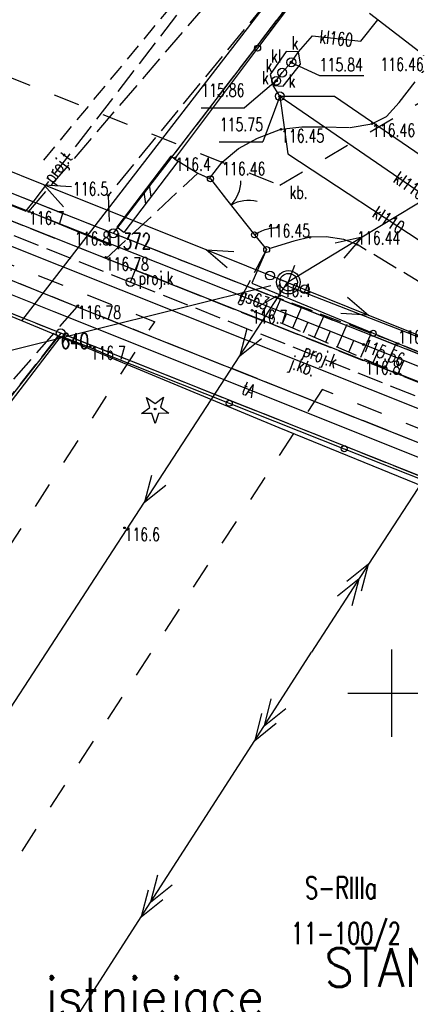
# Model space of a CAD drawing. Extents: x 6572638 to 13149531, y 5838629 to 11678088.
# Tile 26 of 37: x 6573829 to 6573851, y 5838932 to 5838989. Entities that reach past the tile are written whole.
import ezdxf
from ezdxf.enums import TextEntityAlignment as Align

# ---------------------------------------------------------------- set-up
doc = ezdxf.new("R2010")
doc.units = 0
doc.header["$MEASUREMENT"] = 0
for name, pattern in [('1', [0]), ('11', [3, 2.5, -0.5]), ('1_1', [0]), ('1_14', [0]), ('1_OTKJ', [2, 1.5, -0.5]), ('1_OTKK', [0]), ('1_OTKU', [2, 1.5, -0.5]), ('1_OTRK', [1.75, 1.25, -0.5]), ('1_OTRKG', [1.75, 1.25, -0.5]), ('1_OTZI', [1.5, 1, -0.5]), ('2_EGBU_A', [0]), ('2_EGBW_W', [1, 0.5, -0.5]), ('3', [1, 0.5, -0.5]), ('3_SUEP_A', [0]), ('3_SUGP', [0]), ('3_SUKM', [0]), ('3_SUKP', [0]), ('3_SUPP_P', [2, 1.5, -0.5]), ('3_SUTP_A', [0]), ('3_SUWP', [0]), ('GDE', [0]), ('GUK', [2, 1.5, -0.5])]:
    doc.linetypes.add(name, pattern=pattern)
doc.layers.get('0').update_dxf_attribs({"color": 250, "linetype": 'CONTINUOUS'})
doc.layers.get('DEFPOINTS').update_dxf_attribs({"linetype": 'CONTINUOUS'})
for name, color, linetype in [('DZIALKI', 7, 'GDE'), ('EBTPO_L_0_A', 7, '1'), ('EGBB_L_0', 7, '2_EGBU_A'), ('KONTURY', 3, 'GUK'), ('NUMERY_DZIALEK', 7, 'CONTINUOUS'), ('NUMERY_KONTUROW', 3, 'CONTINUOUS'), ('NUMERY_PUNKTOW', 7, 'CONTINUOUS'), ('OPIS_LNAP', 250, 'CONTINUOUS'), ('OTD_L_12', 7, 'CONTINUOUS'), ('OTK_E_T_0', 7, 'CONTINUOUS'), ('OTK_E_T_3', 7, 'CONTINUOUS'), ('OTK_L_0', 7, '1_OTKJ'), ('OTK_L_1', 7, '1_OTKK'), ('OTK_L_18', 7, '1_1'), ('OTK_L_4', 7, '1_OTKU'), ('OTO_L_0', 7, 'CONTINUOUS'), ('OTO_L_1', 7, 'CONTINUOUS'), ('OTO_L_2', 7, 'CONTINUOUS'), ('OTR_L_1', 7, '1_OTRK'), ('OTR_T_0', 7, 'CONTINUOUS'), ('OTR_T_1', 7, 'CONTINUOUS'), ('OTZ_L_4', 7, '1_OTZI'), ('OTZ_T_1', 3, 'CONTINUOUS'), ('P_SUK_E_T_6', 34, 'CONTINUOUS'), ('P_SUK_T_3', 34, 'CONTINUOUS'), ('P_SUKP_E_T_0', 34, 'CONTINUOUS'), ('P_SUKP_L_0', 34, '3_SUPP_P'), ('P_SUTP_E_T_0', 30, 'CONTINUOUS'), ('P_SUTP_L_0', 30, '3_SUPP_P'), ('PUNKTY', 7, 'CONTINUOUS'), ('SUEP_L_0', 1, '3_SUEP_A'), ('SUGP_E_T_0', 52, 'CONTINUOUS'), ('SUGP_L_0', 52, '3_SUGP'), ('SUGR_T_0', 52, 'CONTINUOUS'), ('SUK_E_T_2', 34, 'CONTINUOUS'), ('SUK_E_T_4', 34, 'CONTINUOUS'), ('SUK_L_3', 34, '3_SUKM'), ('SUK_T_3', 34, 'CONTINUOUS'), ('SUKP_E_T_0', 34, 'CONTINUOUS'), ('SUKP_L_0', 34, '3_SUKP'), ('SUKR_T_0', 34, 'CONTINUOUS'), ('SUP_E_T_1', 7, 'CONTINUOUS'), ('SUP_T_2', 7, 'CONTINUOUS'), ('SUP_T_4', 7, 'CONTINUOUS'), ('SUTP_E_T_0', 30, 'CONTINUOUS'), ('SUTP_L_0', 30, '3_SUTP_A'), ('SUWP_L_0', 5, '3_SUWP'), ('ZAKRES_L_0', 7, '11')]:
    doc.layers.add(name, color=color, linetype=linetype)
doc.styles.add('SIMPLEBX', font='simplex.shx', dxfattribs={"width": 0.7})
doc.styles.get("Standard").update_dxf_attribs({"font": 'Simplex.SHX', "width": 0.75})
doc.dimstyles.get("Standard").update_dxf_attribs({"dimtxt": 1, "dimasz": 1, "dimexe": 1, "dimexo": 1, "dimgap": 1, "dimtad": 1, "dimtxsty": 'STANDARD', "dimcen": 2.5, "dimazin": 3, "dimtfac": 1, "dimtmove": 0, "dimatfit": 3})

# ---------------------------------------------------------------- blocks, each defined once
blk = doc.blocks.new('GRT')
at = {"linetype": 'CONTINUOUS'}
blk.add_circle((0, 0), 0.25, dxfattribs=at)
blk = doc.blocks.new('2_OTRN')
at = {"linetype": 'CONTINUOUS'}
blk.add_circle((0, 0), 0.045, dxfattribs=at)
blk = doc.blocks.new('2_OTRS')
at = {"linetype": 'CONTINUOUS'}
blk.add_circle((0, 0), 0.045, dxfattribs=at)
blk = doc.blocks.new('2_OTZG')
at = {"linetype": 'CONTINUOUS'}
for p, q in [((-0.3012, 0.09375), (-0.4937, 0.6621)), ((-0.4937, 0.6621), (-0.0039, 0.31545)), ((-0.0039, 0.31545), (0.4771, 0.67415)), ((0.4771, 0.67415), (0.2988, 0.1012)), ((-0.78225, -0.26495), (-0.3012, 0.09375)), ((0.2988, 0.1012), (0.7886, -0.24545)), ((-0.18225, -0.2575), (-0.78225, -0.26495)), ((0.01025, -0.82585), (-0.18225, -0.2575)), ((0.1886, -0.2529), (0.01025, -0.82585)), ((0.7886, -0.24545), (0.1886, -0.2529))]:
    blk.add_line(p, q, dxfattribs=at)
blk.add_circle((0, 0), 0.045, dxfattribs=at)
blk = doc.blocks.new('4_SUKS')
at = {"linetype": 'CONTINUOUS'}
blk.add_circle((0, 0), 0.25, dxfattribs=at)
blk = doc.blocks.new('4_SUPS')
at = {"linetype": 'CONTINUOUS'}
blk.add_circle((0, 0), 0.0625, dxfattribs=at)
blk = doc.blocks.new('4_SUPP')
at = {"linetype": 'CONTINUOUS'}
blk.add_circle((0, 0), 0.25, dxfattribs=at)
blk = doc.blocks.new('4_SUPW')
at = {"linetype": 'CONTINUOUS'}
blk.add_circle((0, 0), 0.25, dxfattribs=at)
blk = doc.blocks.new('*D582')
at = {"layer": 'DEFPOINTS', "color": 0, "linetype": 'CONTINUOUS'}
for p in [(6573844, 5838973.284), (6573876.355, 5838960.64), (6573876.365, 5838960.665)]:
    blk.add_point(p, dxfattribs=at)
at = {"layer": 'OPIS_LNAP', "color": 0, "linetype": 'CONTINUOUS'}
for p, q in [((6573844.023, 5838973.342), (6573844.465, 5838974.474)), ((6573844.178, 5838973.244), (6573859.727, 5838967.167)), ((6573876.197, 5838960.731), (6573860.648, 5838966.807)), ((6573876.378, 5838960.698), (6573876.82, 5838961.829))]:
    blk.add_line(p, q, dxfattribs=at)
for points in [[(6573844.188, 5838973.272), (6573844.167, 5838973.216), (6573844.01, 5838973.309)], [(6573876.208, 5838960.759), (6573876.186, 5838960.703), (6573876.365, 5838960.665)]]:
    blk.add_solid(points, dxfattribs=at)
at = {"layer": 'OPIS_LNAP', "color": 0, "linetype": 'CONTINUOUS', "insert": (6573860.187, 5838966.987), "char_height": 0.18, "attachment_point": 5}
blk.add_mtext('\\A1;34.7378', dxfattribs=at)

msp = doc.modelspace()

# ---------------------------------------------------------------- linework, layer by layer
at = {"layer": 'DZIALKI'}
for p, q in [((6573860.43, 5839010.72), (6573834.08, 5838976.3)), ((6573802.05, 5838988.97), (6573834.08, 5838976.3)), ((6573831.07, 5838970.59), (6573802.81, 5838981.85)), ((6573834.08, 5838976.3), (6573856.67, 5838967.37)), ((6573831.07, 5838970.59), (6573803.96, 5838936.25)), ((6573886.82, 5838948.4), (6573831.07, 5838970.59))]:
    msp.add_line(p, q, dxfattribs=at)
at = {"layer": 'EBTPO_L_0_A', "linetype": '1'}
for p, q in [((6573850, 5838947.5), (6573850, 5838952.5)), ((6573847.5, 5838950), (6573852.5, 5838950))]:
    msp.add_line(p, q, dxfattribs=at)
at = {"layer": 'EGBB_L_0', "linetype": '2_EGBU_A'}
msp.add_line((6573851.86, 5838986.48), (6573848.73, 5838988.87), dxfattribs=at)
at = {"layer": 'KONTURY'}
for p, q in [((6573860.43, 5839010.72), (6573834.08, 5838976.3)), ((6573802.05, 5838988.97), (6573834.08, 5838976.3)), ((6573831.07, 5838970.59), (6573802.81, 5838981.85)), ((6573834.08, 5838976.3), (6573856.67, 5838967.37)), ((6573803.96, 5838936.25), (6573831.07, 5838970.59)), ((6573886.82, 5838948.4), (6573831.07, 5838970.59))]:
    msp.add_line(p, q, dxfattribs=at)
at = {"layer": 'OPIS_LNAP', "color": 6, "linetype": 'CONTINUOUS'}
msp.add_line((6573808.7532, 5838964.76722), (6573843.09479, 5838973.31079), dxfattribs=at)
at = {"layer": 'OTD_L_12'}
for p, q in [((6573837.37106, 5838980.71141), (6573834.28106, 5838976.65141)), ((6573837.76894, 5838980.40859), (6573837.37106, 5838980.71141)), ((6573837.76894, 5838980.40859), (6573834.67894, 5838976.34859)), ((6573836.13506, 5838979.08741), (6573836.22394, 5838978.37859)), ((6573835.82606, 5838978.68141), (6573835.91494, 5838977.97259)), ((6573834.67894, 5838976.34859), (6573834.28106, 5838976.65141))]:
    msp.add_line(p, q, dxfattribs=at)
at = {"layer": 'OTK_L_0', "linetype": '1_OTKJ'}
for p, q in [((6573829.25, 5838977.55), (6573844.66, 5838995.5)), ((6573846.64, 5838994.15), (6573833.79, 5838978.47)), ((6573807.03, 5838985.43), (6573837.68, 5838973.27)), ((6573833.79, 5838978.47), (6573833.9, 5838975.63)), ((6573831.99, 5838972.1), (6573824.84, 5838974.98)), ((6573837.68, 5838973.27), (6573860.17, 5838964.35)), ((6573831.99, 5838972.1), (6573826.43, 5838965.71)), ((6573836.61, 5838970.25), (6573831.99, 5838972.1)), ((6573859.03, 5838961.34), (6573836.61, 5838970.25))]:
    msp.add_line(p, q, dxfattribs=at)
at = {"layer": 'OTK_L_0', "linetype": '1_14'}
msp.add_line((6573833.9, 5838975.63), (6573829.25, 5838977.55), dxfattribs=at)
at = {"layer": 'OTK_L_1', "linetype": '1_OTKK'}
for p, q in [((6573807.03, 5838985.43), (6573837.68, 5838973.27)), ((6573831.99, 5838972.1), (6573824.84, 5838974.98)), ((6573860.17, 5838964.35), (6573837.68, 5838973.27)), ((6573836.61, 5838970.25), (6573831.99, 5838972.1)), ((6573859.03, 5838961.34), (6573836.61, 5838970.25))]:
    msp.add_line(p, q, dxfattribs=at)
at = {"layer": 'OTK_L_18', "linetype": '1_1'}
msp.add_line((6573883.7378, 5838953.4262), (6573791.0322, 5838990.3894), dxfattribs=at)
at = {"layer": 'OTK_L_4', "linetype": '1_OTKU'}
for p, q in [((6573850.43, 5838983.79), (6573851.83, 5838985.59)), ((6573849.7, 5838982.98), (6573850.43, 5838983.79)), ((6573848.87, 5838982.57), (6573849.7, 5838982.98)), ((6573843.67, 5838982.25), (6573844.87, 5838982.4)), ((6573844.87, 5838982.4), (6573846.09, 5838982.4)), ((6573846.09, 5838982.4), (6573847.62, 5838982.35)), ((6573847.62, 5838982.35), (6573848.87, 5838982.57)), ((6573842.33, 5838981.74), (6573843.67, 5838982.25)), ((6573841.23, 5838981.15), (6573842.33, 5838981.74)), ((6573840.3, 5838980.37), (6573841.23, 5838981.15)), ((6573839.58918, 5838979.43814), (6573840.3, 5838980.37)), ((6573833.68, 5838974.86), (6573838.91, 5838979.74)), ((6573838.91, 5838979.74), (6573839.58918, 5838979.43814)), ((6573844.4, 5838975.85), (6573842.85, 5838975.37)), ((6573845.33, 5838976.07), (6573844.4, 5838975.85)), ((6573846.26, 5838976.1), (6573845.33, 5838976.07)), ((6573847.26, 5838975.95), (6573846.26, 5838976.1)), ((6573848.02, 5838975.66), (6573847.26, 5838975.95)), ((6573857.12, 5838970.19), (6573848.02, 5838975.66)), ((6573842.85, 5838975.37), (6573841.02199, 5838971.9445)), ((6573841.02199, 5838971.9445), (6573833.68, 5838974.86))]:
    msp.add_line(p, q, dxfattribs=at)
at = {"layer": 'OTO_L_0'}
for p, q in [((6573846.84, 5838992.89), (6573842.333, 5838986.89525)), ((6573842.333, 5838986.89525), (6573837.57, 5838980.56)), ((6573837.57, 5838980.56), (6573838.91, 5838979.74)), ((6573838.91, 5838979.74), (6573839.63, 5838979.42)), ((6573842.85, 5838975.37), (6573842.01, 5838973.44)), ((6573842.01, 5838973.44), (6573848.94391, 5838970.58153)), ((6573848.94391, 5838970.58153), (6573852.82696, 5838968.98076)), ((6573827.18, 5838965.3), (6573831.1, 5838970.42)), ((6573831.1, 5838970.42), (6573832.71, 5838969.78)), ((6573832.71, 5838969.78), (6573833.74, 5838969.34)), ((6573833.74, 5838969.34), (6573840.71343, 5838966.57933)), ((6573840.71343, 5838966.57933), (6573847.28437, 5838963.978)), ((6573847.28437, 5838963.978), (6573853.85531, 5838961.37666))]:
    msp.add_line(p, q, dxfattribs=at)
for centre in [(6573842.333, 5838986.89525), (6573848.94391, 5838970.58153), (6573840.71343, 5838966.57933), (6573847.28437, 5838963.978)]:
    msp.add_circle(centre, 0.17, dxfattribs=at)
at = {"layer": 'OTO_L_1'}
for p, q in [((6573839.63, 5838979.42), (6573840.50406, 5838978.30661)), ((6573840.34969, 5838978.50325), (6573841.27594, 5838977.32339)), ((6573841.27594, 5838977.32339), (6573842.15, 5838976.21))]:
    msp.add_line(p, q, dxfattribs=at)
for centre in [(6573839.63, 5838979.42), (6573842.15, 5838976.21)]:
    msp.add_circle(centre, 0.17, dxfattribs=at)
for centre, start, end in [((6573839.37224, 5838979.30068), 316.078024, 0.152396), ((6573841.81852, 5838976.18458), 76.114745, 120.189117)]:
    msp.add_arc(centre, 2, start, end, dxfattribs=at)
at = {"layer": 'OTO_L_2'}
for p, q in [((6573842.15, 5838976.21), (6573842.23616, 5838976.26282)), ((6573842.15, 5838976.21), (6573842.5, 5838975.79)), ((6573842.23616, 5838976.26282), (6573842.32231, 5838976.31564)), ((6573842.32231, 5838976.31564), (6573842.40078, 5838976.36205)), ((6573842.40078, 5838976.36205), (6573842.49627, 5838976.40367)), ((6573842.49627, 5838976.40367), (6573842.57941, 5838976.44449)), ((6573842.57941, 5838976.44449), (6573842.66722, 5838976.47971)), ((6573842.66722, 5838976.47971), (6573842.75969, 5838976.50932)), ((6573842.75969, 5838976.50932), (6573842.8475, 5838976.54454)), ((6573842.8475, 5838976.54454), (6573842.93696, 5838976.56215)), ((6573842.93696, 5838976.56215), (6573843.0341, 5838976.58617)), ((6573843.0341, 5838976.58617), (6573843.11587, 5838976.59738)), ((6573843.11587, 5838976.59738), (6573843.20533, 5838976.615)), ((6573843.20533, 5838976.615), (6573843.29177, 5838976.62061)), ((6573843.29177, 5838976.62061), (6573843.37821, 5838976.62622)), ((6573843.37821, 5838976.62622), (6573843.46932, 5838976.62624)), ((6573843.46932, 5838976.62624), (6573843.49869, 5838976.62224)), ((6573842.5, 5838975.79), (6573842.85, 5838975.37))]:
    msp.add_line(p, q, dxfattribs=at)
for centre in [(6573842.15, 5838976.21), (6573842.85, 5838975.37)]:
    msp.add_circle(centre, 0.17, dxfattribs=at)
at = {"layer": 'OTR_L_1', "linetype": '1_OTRK'}
for p, q in [((6573843.36, 5838972.66), (6573842.01, 5838971.9)), ((6573850.37, 5838969.99), (6573843.36, 5838972.66)), ((6573856.71, 5838967.38), (6573850.37, 5838969.99))]:
    msp.add_line(p, q, dxfattribs=at)
at = {"layer": 'OTR_L_1', "linetype": '1_1'}
for p, q in [((6573842.59501, 5838971.64711), (6573842.83969, 5838972.21313)), ((6573843.16758, 5838971.39961), (6573843.66259, 5838972.54475)), ((6573842.02899, 5838971.89179), (6573842.03979, 5838971.91677)), ((6573843.75307, 5838971.14652), (6573844.00616, 5838971.732)), ((6573844.35176, 5838970.88772), (6573844.86936, 5838972.08511)), ((6573845.58998, 5838970.35247), (6573846.13119, 5838971.6045)), ((6573844.96396, 5838970.62308), (6573845.2286, 5838971.23528)), ((6573846.88469, 5838969.7928), (6573847.4506, 5838971.10196)), ((6573846.23011, 5838970.07576), (6573846.50682, 5838970.71589)), ((6573848.23847, 5838969.2076), (6573848.8302, 5838970.57648)), ((6573847.55403, 5838969.50346), (6573847.84337, 5838970.17281)), ((6573849.65403, 5838968.59569), (6573850.27276, 5838970.02704)), ((6573848.93836, 5838968.90506), (6573849.2409, 5838969.60494)), ((6573850.3773, 5838968.28304), (6573850.68995, 5838969.00631))]:
    msp.add_line(p, q, dxfattribs=at)
at = {"layer": 'OTR_L_1', "linetype": '1_OTRKG'}
for p, q in [((6573842.01, 5838971.9), (6573850.5, 5838968.23)), ((6573850.5, 5838968.23), (6573855.37, 5838966.31))]:
    msp.add_line(p, q, dxfattribs=at)
at = {"layer": 'OTZ_L_4', "linetype": '1_OTZI'}
msp.add_line((6573830.1, 5838980.48), (6573843.76, 5838996.97), dxfattribs=at)
at = {"layer": 'P_SUKP_L_0', "linetype": '3_SUPP_P'}
for p, q in [((6573826.53417, 5838976.9196), (6573835.06441, 5838973.51185)), ((6573835.06441, 5838973.51185), (6573835.89209, 5838975.58367)), ((6573835.06441, 5838973.51185), (6573856.03334, 5838965.13495))]:
    msp.add_line(p, q, dxfattribs=at)
at = {"layer": 'P_SUTP_L_0', "linetype": '3_SUPP_P'}
for p, q in [((6573829.48646, 5838978.07297), (6573860.09276, 5839017.88006)), ((6573783.14247, 5838995.86053), (6573829.07082, 5838977.56287)), ((6573829.07082, 5838977.56287), (6573829.48646, 5838978.07297))]:
    msp.add_line(p, q, dxfattribs=at)
at = {"layer": 'SUEP_L_0', "linetype": '3_SUEP_A'}
for p, q in [((6573830.10953, 5838979.06505), (6573812.12547, 5838986.26495)), ((6573856.86067, 5838981.26832), (6573848.31022, 5838976.08277)), ((6573839.39318, 5838975.34835), (6573830.10953, 5838979.06505)), ((6573831.22332, 5838977.81127), (6573830.10953, 5838979.06505)), ((6573830.10953, 5838979.06505), (6573831.68791, 5838978.97173)), ((6573848.31022, 5838976.08277), (6573844.035, 5838973.49)), ((6573848.31022, 5838976.08277), (6573846.76838, 5838975.73246)), ((6573847.28693, 5838974.87742), (6573848.31022, 5838976.08277)), ((6573844.035, 5838973.49), (6573839.39318, 5838975.34835)), ((6573840.59989, 5838974.32666), (6573839.39318, 5838975.34835)), ((6573839.39318, 5838975.34835), (6573840.97156, 5838975.25503)), ((6573841.30839, 5838969.29887), (6573844.035, 5838973.49)), ((6573844.035, 5838973.49), (6573848.67431, 5838971.62537)), ((6573847.46898, 5838972.64869), (6573848.67431, 5838971.62537)), ((6573848.67431, 5838971.62537), (6573847.09605, 5838971.72083)), ((6573848.67431, 5838971.62537), (6573857.95292, 5838967.89611)), ((6573841.70726, 5838970.82887), (6573841.30839, 5838969.29887)), ((6573841.30839, 5838969.29887), (6573842.54549, 5838970.28354)), ((6573835.85518, 5838960.9166), (6573841.30839, 5838969.29887)), ((6573855.20812, 5838967.43957), (6573848.67604, 5838957.37319)), ((6573836.25405, 5838962.4466), (6573835.85518, 5838960.9166)), ((6573835.85518, 5838960.9166), (6573837.09227, 5838961.90127)), ((6573825.74982, 5838945.3834), (6573835.85518, 5838960.9166)), ((6573848.67604, 5838957.37319), (6573845.41, 5838952.34)), ((6573848.67604, 5838957.37319), (6573847.4401, 5838956.38706)), ((6573848.27896, 5838955.84272), (6573848.67604, 5838957.37319)), ((6573848.1317, 5838956.53432), (6573846.89576, 5838955.5482)), ((6573847.73462, 5838955.00386), (6573848.1317, 5838956.53432)), ((6573842.16426, 5838947.2937), (6573845.41, 5838952.34)), ((6573843.09612, 5838949.6668), (6573842.70521, 5838948.13475)), ((6573842.70521, 5838948.13475), (6573843.93717, 5838949.12585)), ((6573842.55517, 5838948.82575), (6573842.16426, 5838947.2937)), ((6573842.16426, 5838947.2937), (6573843.39622, 5838948.2848)), ((6573835.67277, 5838937.2011), (6573842.16426, 5838947.2937)), ((6573836.60464, 5838939.5742), (6573836.21373, 5838938.04215)), ((6573836.21373, 5838938.04215), (6573837.44569, 5838939.03325)), ((6573836.06368, 5838938.73315), (6573835.67277, 5838937.2011)), ((6573835.67277, 5838937.2011), (6573836.90473, 5838938.1922)), ((6573829.18128, 5838927.1085), (6573835.67277, 5838937.2011))]:
    msp.add_line(p, q, dxfattribs=at)
at = {"layer": 'SUEP_L_0', "color": 4, "linetype": '3_SUEP_A'}
for centre, radius in [((6573844.09202, 5838973.50066), 0.67202), ((6573844.10402, 5838973.50693), 0.50079)]:
    msp.add_circle(centre, radius, dxfattribs=at)
at = {"layer": 'SUGP_L_0', "linetype": '3_SUGP'}
for p, q in [((6573848.39, 5838969.94), (6573822.97, 5838980.04)), ((6573877.33, 5838958.37), (6573848.39, 5838969.94))]:
    msp.add_line(p, q, dxfattribs=at)
at = {"layer": 'SUK_L_3', "linetype": '3_SUKM'}
for p, q in [((6573843.96, 5838986.7), (6573843.05, 5838985.39)), ((6573844.68, 5838986.68), (6573843.96, 5838986.7)), ((6573844.78, 5838985.98), (6573844.68, 5838986.68)), ((6573843.79, 5838984.72), (6573844.78, 5838985.98)), ((6573843.05, 5838985.39), (6573843.22, 5838984.75)), ((6573843.22, 5838984.75), (6573843.79, 5838984.72))]:
    msp.add_line(p, q, dxfattribs=at)
at = {"layer": 'SUKP_L_0', "linetype": '3_SUKP'}
for p, q in [((6573848.24, 5838987.3), (6573849.20055, 5838988.5107)), ((6573844.68, 5838986.68), (6573845.48, 5838987.6)), ((6573845.48, 5838987.6), (6573848.24, 5838987.3)), ((6573844.26, 5838986.08), (6573844.68, 5838986.68)), ((6573843.74, 5838985.49), (6573844.26, 5838986.08)), ((6573843.4, 5838985.02), (6573843.74, 5838985.49)), ((6573843.22, 5838984.75), (6573843.4, 5838985.02)), ((6573843.6, 5838984.14), (6573843.22, 5838984.75)), ((6573843.6, 5838984.14), (6573846.73, 5838984.15)), ((6573843.6, 5838984.14), (6573844.07, 5838980.84)), ((6573843.6, 5838984.14), (6573854.95577, 5838976.3367)), ((6573846.73, 5838984.15), (6573855.91133, 5838977.8445)), ((6573844.07, 5838980.84), (6573853.76909, 5838974.46422))]:
    msp.add_line(p, q, dxfattribs=at)
at = {"layer": 'SUKR_T_0', "linetype": 'CONTINUOUS'}
for p, q in [((6573844.26, 5838986.08), (6573845.88, 5838985.32)), ((6573845.88, 5838985.32), (6573848.40427, 5838985.32)), ((6573843.4, 5838985.02), (6573841.58, 5838983.485)), ((6573843.6, 5838984.14), (6573842.64, 5838981.525)), ((6573839.11002, 5838983.485), (6573841.58, 5838983.485)), ((6573840.14288, 5838981.525), (6573842.64, 5838981.525))]:
    msp.add_line(p, q, dxfattribs=at)
at = {"layer": 'SUP_T_2', "linetype": 'CONTINUOUS'}
for p, q in [((6573843.50552, 5838973.69754), (6573843.97104, 5838973.51507)), ((6573844.09896, 5838973.46493), (6573844.56448, 5838973.28246))]:
    msp.add_line(p, q, dxfattribs=at)
at = {"layer": 'SUTP_L_0', "linetype": '3_SUTP_A'}
for p, q in [((6573830.69, 5838971.81), (6573793.13, 5838986.86)), ((6573862.95, 5838958.91), (6573830.69, 5838971.81))]:
    msp.add_line(p, q, dxfattribs=at)
at = {"layer": 'SUWP_L_0', "linetype": '3_SUWP'}
for p, q in [((6573828.85, 5838971.3), (6573847.86, 5838995.95)), ((6573828.85, 5838971.3), (6573795.78788, 5838984.48192)), ((6573843.57, 5838965.18), (6573828.85, 5838971.3)), ((6573884.05, 5838948.63), (6573843.57, 5838965.18))]:
    msp.add_line(p, q, dxfattribs=at)
at = {"layer": 'ZAKRES_L_0', "linetype": '2_EGBW_W', "ltscale": 3}
for p, q in [((6573843.6091, 5838979.04992), (6573875.76864, 5838998.11502)), ((6573800.05835, 5838996.48182), (6573843.6091, 5838979.04992)), ((6573796.34165, 5838987.19818), (6573836.44468, 5838971.2349)), ((6573846.01647, 5838967.36693), (6573821.79754, 5838930.14019)), ((6573874.46537, 5838955.87069), (6573846.01647, 5838967.36693))]:
    msp.add_line(p, q, dxfattribs=at)
at = {"layer": 'ZAKRES_L_0', "linetype": '3', "ltscale": 3}
msp.add_line((6573813.34246, 5838935.47981), (6573836.44468, 5838971.2349), dxfattribs=at)

# ---------------------------------------------------------------- block references
at = {"layer": 'OTR_T_0'}
for p in [(6573848.87, 5838982.57), (6573843.67, 5838982.25), (6573840.3, 5838980.37), (6573845.33, 5838976.07), (6573848.02, 5838975.66), (6573833.64, 5838974.92), (6573832.05, 5838972.16)]:
    msp.add_blockref('2_OTRS', p, dxfattribs=at)
at = {"layer": 'OTR_T_1'}
for p in [(6573837.63, 5838980.62), (6573833.79, 5838978.47), (6573829.25, 5838977.55), (6573833.9, 5838975.63), (6573843.36, 5838972.66), (6573842.01, 5838971.9), (6573850.37, 5838969.99), (6573832.77, 5838969.84), (6573850.5, 5838968.23), (6573834.72, 5838959.45)]:
    msp.add_blockref('2_OTRN', p, dxfattribs=at)
at = {"layer": 'OTZ_T_1'}
msp.add_blockref('2_OTZG', (6573836.47, 5838966.25), dxfattribs=at)
at = {"layer": 'P_SUK_T_3'}
msp.add_blockref('4_SUKS', (6573835.06441, 5838973.51185), dxfattribs=at)
at = {"layer": 'PUNKTY'}
for p in [(6573834.08, 5838976.3), (6573831.07, 5838970.59)]:
    msp.add_blockref('GRT', p, dxfattribs=at)
at = {"layer": 'SUGR_T_0'}
msp.add_blockref('4_SUPS', (6573848.39, 5838969.94), dxfattribs=at)
at = {"layer": 'SUK_T_3'}
msp.add_blockref('4_SUKS', (6573843.6, 5838984.14), dxfattribs=at)
at = {"layer": 'SUKR_T_0'}
for p in [(6573844.26, 5838986.08), (6573843.4, 5838985.02), (6573843.6, 5838984.14)]:
    msp.add_blockref('4_SUPS', p, dxfattribs=at)
at = {"layer": 'SUP_T_2'}
for p in [(6573843.04, 5838973.88), (6573845.03, 5838973.1)]:
    msp.add_blockref('4_SUPP', p, dxfattribs=at)
at = {"layer": 'SUP_T_4'}
for p in [(6573844.26, 5838986.08), (6573843.74, 5838985.49), (6573843.4, 5838985.02)]:
    msp.add_blockref('4_SUPW', p, dxfattribs=at)

# ---------------------------------------------------------------- texts
at = {"color": 1, "linetype": 'BYBLOCK', "style": 'SIMPLEBX', "width": 0.9}
msp.add_text('STAN. PRZELOTOWE', height=2.2, dxfattribs=at).set_placement((6573846.15064, 5838933.2013))
at = {"color": 7, "linetype": 'BYBLOCK', "style": 'SIMPLEBX', "width": 0.9}
msp.add_text('istniejące', height=2.2, dxfattribs=at).set_placement((6573830.21768, 5838931.51569))
at = {"layer": 'NUMERY_DZIALEK', "width": 0.7}
msp.add_text('11-100/2', height=1.25, dxfattribs=at).set_placement((6573847.379, 5838936.16461), align=Align.MIDDLE)
at = {"layer": 'NUMERY_KONTUROW', "width": 0.7}
msp.add_text('S-RIIIa', height=1.25, dxfattribs=at).set_placement((6573845.04535, 5838938.23896))
at = {"layer": 'NUMERY_PUNKTOW', "width": 0.7}
for s, p in [('1372', (6573834.08, 5838975.4)), ('640', (6573831.07, 5838969.69))]:
    msp.add_text(s, height=0.9, dxfattribs=at).set_placement(p)
at = {"layer": 'OTK_E_T_0', "width": 0.7}
msp.add_text('j.kb.', height=0.75, rotation=339.9, dxfattribs=at).set_placement((6573844.87, 5838968.6), align=Align.MIDDLE)
at = {"layer": 'OTK_E_T_3', "width": 0.7}
msp.add_text('kb.', height=0.75, dxfattribs=at).set_placement((6573844.67557, 5838978.64773), align=Align.MIDDLE)
at = {"layer": 'OTR_T_0', "width": 0.7}
for s, p in [('116.46', (6573851.83, 5838985.59)), ('116.45', (6573845.33, 5838976.07))]:
    msp.add_text(s, height=0.75, dxfattribs=at).set_placement(p, align=Align.RIGHT)
for s, p in [('116.46', (6573848.87, 5838981.82)), ('116.45', (6573843.67, 5838981.5)), ('116.46', (6573840.3, 5838979.62)), ('116.44', (6573848.02, 5838975.66)), ('116.78', (6573833.64, 5838974.17)), ('116.78', (6573832.05, 5838971.41))]:
    msp.add_text(s, height=0.75, dxfattribs=at).set_placement(p)
at = {"layer": 'OTR_T_1', "width": 0.7}
for s, p in [('116.4', (6573837.63, 5838979.87)), ('116.7', (6573829.25, 5838976.8)), ('116.4', (6573843.36, 5838972.66)), ('116.7', (6573842.01, 5838971.15)), ('116.3', (6573850.37, 5838969.99)), ('116.7', (6573832.77, 5838969.09)), ('116.6', (6573834.72, 5838958.7))]:
    msp.add_text(s, height=0.75, dxfattribs=at).set_placement(p)
for s, p in [('116.5', (6573833.79, 5838978.47)), ('116.8', (6573833.9, 5838975.63)), ('116.8', (6573850.5, 5838968.23))]:
    msp.add_text(s, height=0.75, dxfattribs=at).set_placement(p, align=Align.RIGHT)
at = {"layer": 'P_SUK_E_T_6', "width": 0.7}
msp.add_text('proj.k', height=0.75, dxfattribs=at).set_placement((6573835.52481, 5838973.36903))
at = {"layer": 'P_SUKP_E_T_0', "width": 0.7}
msp.add_text('proj.k', height=0.75, rotation=338.223736, dxfattribs=at).set_placement((6573845.88707, 5838969.18829), align=Align.MIDDLE)
at = {"layer": 'P_SUTP_E_T_0', "width": 0.7}
msp.add_text('proj.t', height=0.75, rotation=52.444559, dxfattribs=at).set_placement((6573830.98174, 5838980.01776), align=Align.MIDDLE)
at = {"layer": 'SUGP_E_T_0', "width": 0.7}
msp.add_text('gs63', height=0.75, rotation=338.327999, dxfattribs=at).set_placement((6573842.09, 5838972.44), align=Align.MIDDLE)
at = {"layer": 'SUGR_T_0', "width": 0.7}
msp.add_text('115.56', height=0.75, rotation=338.208831, dxfattribs=at).set_placement((6573848.25079, 5838969.5918))
at = {"layer": 'SUK_E_T_2', "width": 0.7}
msp.add_text('kl', height=0.75, dxfattribs=at).set_placement((6573843.10266, 5838986.06196))
at = {"layer": 'SUK_E_T_4', "width": 0.7}
msp.add_text('k', height=0.75, dxfattribs=at).set_placement((6573844.1, 5838984.64))
at = {"layer": 'SUKP_E_T_0', "width": 0.7}
for s, rotation, p in [('kl160', 353.8, (6573846.83, 5838987.45)), ('kl110', 325.500001, (6573851.03, 5838979.03)), ('kl110', 326.680001, (6573849.83, 5838977.06))]:
    msp.add_text(s, height=0.75, rotation=rotation, dxfattribs=at).set_placement(p, align=Align.MIDDLE)
at = {"layer": 'SUKR_T_0', "width": 0.7}
msp.add_text('115.84', height=0.75, dxfattribs=at).set_placement((6573845.88, 5838985.57))
for s, p in [('115.86', (6573841.58, 5838984.11)), ('115.75', (6573842.64, 5838982.15))]:
    msp.add_text(s, height=0.75, dxfattribs=at).set_placement(p, align=Align.RIGHT)
at = {"layer": 'SUP_E_T_1', "width": 0.7}
for p in [(6573844.28008, 5838986.8196), (6573842.79551, 5838985.51421), (6573842.57795, 5838984.82311)]:
    msp.add_text('k', height=0.75, dxfattribs=at).set_placement(p)
at = {"layer": 'SUTP_E_T_0', "width": 0.7}
msp.add_text('tA', height=0.75, rotation=338.200002, dxfattribs=at).set_placement((6573841.81, 5838967.36), align=Align.MIDDLE)

# ---------------------------------------------------------------- dimensions: what is measured, and where the dimension line sits
at = {"layer": 'OPIS_LNAP', "linetype": 'CONTINUOUS'}
dim = msp.add_aligned_dim(p1=(6573843.99994, 5838973.28405), p2=(6573876.35486, 5838960.63983), distance=0.02726, dimstyle='STANDARD', override={"dimtxt": 0.18, "dimasz": 0.18, "dimexe": 1.25, "dimexo": 0.0625, "dimgap": 0.09, "dimtad": 0, "dimtih": 1, "dimtoh": 1, "dimdec": 4, "dimzin": 0, "dimdsep": 46, "dimcen": 0.09, "dimtdec": 4, "dimtofl": 0, "dimtolj": 1, "dimtzin": 0}, dxfattribs=at)
dim.commit()
dim.dimension.update_dxf_attribs({"geometry": '*D582', "text_midpoint": (6573860.18733, 5838966.98733)})

doc.saveas('drawing.dxf')
